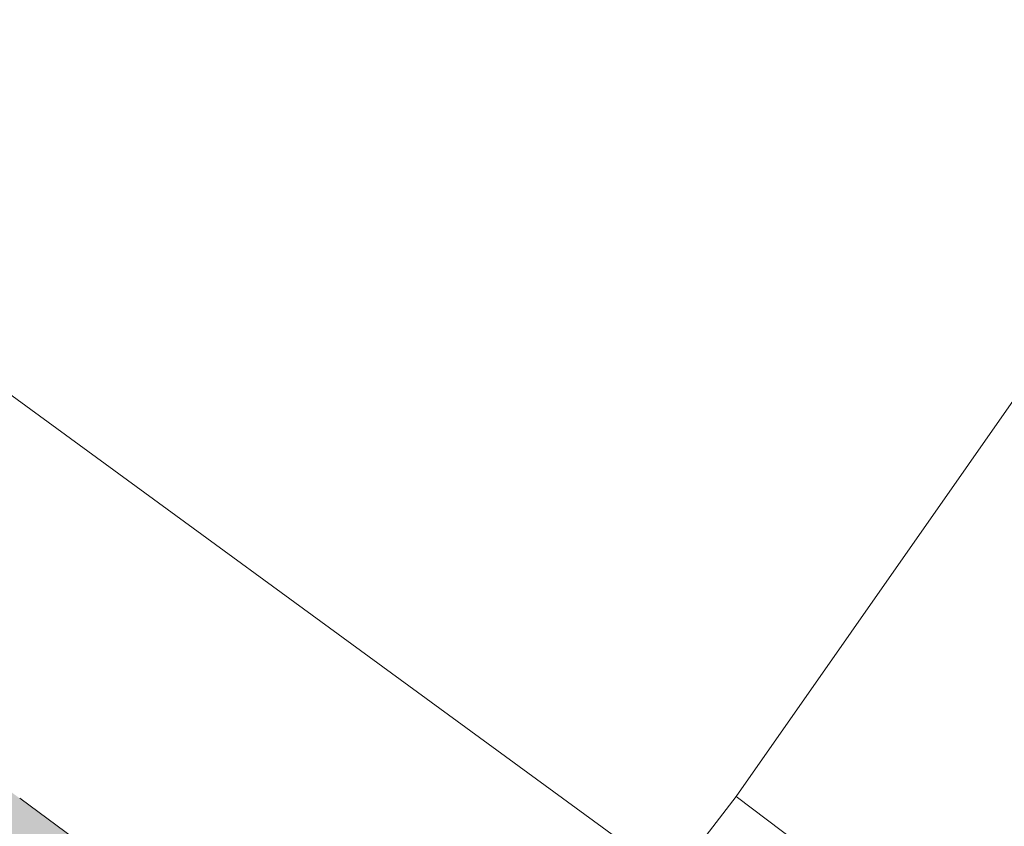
# Model space of a CAD drawing. Header units: metres. Extents: x 187916 to 189411, y 333285 to 334910.
# Tile 126 of 256: x 188325 to 188339, y 334482 to 334494. Entities that reach past the tile are written whole.
import ezdxf

# ---------------------------------------------------------------- set-up
doc = ezdxf.new("R2010")
doc.units = ezdxf.units.M
for name, color, linetype, lineweight in [('B-ME-IE-TERREINAFSCHEIDING_KUNSTMATIG_MUUR-G', 253, 'IE-TERREINAFSCHEIDING-KUNSTMATIG-DICHT', 18), ('B-WE-OG-BEBOUWING-GV', 253, 'Continuous', 15), ('B-WE-OG-TERREIN_ERF-GV', 253, 'Continuous', 15)]:
    doc.layers.add(name, color=color, linetype=linetype, lineweight=lineweight)
doc.layers.add('N-WE-VH-VERHARDING_STRAATBAKSTEEN_DF-A', color=7, linetype='Continuous', lineweight=18, true_color=0x713a38)
doc.linetypes.add('IE-TERREINAFSCHEIDING-KUNSTMATIG-DICHT', pattern='A,8,-1,[82,NLCS.SHX,S=0.75,R=90,X=0,Y=0],-1', length=10)

# ---------------------------------------------------------------- blocks, each defined once
blk = doc.blocks.new('DTM')
at = {"layer": 'B-ME-IE-TERREINAFSCHEIDING_KUNSTMATIG_MUUR-G', "ltscale": 0.2, "flags": 128}
blk.add_lwpolyline([(188330.2230000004, 334479.044), (188325.1970000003, 334482.7590000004)], dxfattribs=at)
at = {"layer": 'B-WE-OG-BEBOUWING-GV', "ltscale": 0.2, "flags": 128}
blk.add_lwpolyline([(188322.426445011, 334490.4461420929), (188322.411, 334490.425), (188334.472, 334481.614), (188335.369, 334482.783), (188340.303, 334489.828), (188340.796, 334490.554), (188339.536, 334491.48), (188341.734, 334494.499), (188336.614, 334498.255), (188332.576, 334501.204), (188330.394, 334498.216), (188328.9, 334499.307), (188323.246, 334491.568), (188322.426445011, 334490.4461420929)], dxfattribs=at)
blk.add_lwpolyline([(188335.369, 334482.783), (188341.143, 334478.429), (188341.248, 334478.35), (188346.335, 334485.393), (188342.851, 334487.955), (188340.303, 334489.828)], close=True, dxfattribs=at)
at = {"layer": 'B-WE-OG-TERREIN_ERF-GV', "ltscale": 0.2, "flags": 128}
blk.add_lwpolyline([(188341.143, 334478.429), (188335.369, 334482.783), (188334.472, 334481.614), (188322.411, 334490.425)], dxfattribs=at)
blk = doc.blocks.new('ontwerp Wilhelmina- & Engelenkampstraat')
at = {"layer": 'N-WE-VH-VERHARDING_STRAATBAKSTEEN_DF-A', "transparency": 33554610}
h = blk.add_hatch(color=256, dxfattribs=at)
h.dxf.hatch_style = 1
h.paths.add_polyline_path([(188379.7799532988, 334442.9046545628), (188379.3278039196, 334443.2990667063), (188378.5389731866, 334442.3947735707), (188378.9911225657, 334442.0003614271)])
edge = h.paths.add_edge_path()
edge.add_line((188373.3318216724, 334444.9770887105), (188374.168345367, 334444.4678680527))
edge.add_line((188374.168345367, 334444.4678680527), (188374.2537637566, 334444.4158709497))
edge.add_line((188374.2537637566, 334444.4158709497), (188374.9787085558, 334444.0682288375))
edge.add_line((188374.9787085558, 334444.0682288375), (188375.0641269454, 334444.0162317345))
edge.add_line((188375.0641269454, 334444.0162317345), (188375.8432918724, 334443.5653414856))
edge.add_line((188375.8432918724, 334443.5653414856), (188375.9287102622, 334443.5133443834))
edge.add_line((188375.9287102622, 334443.5133443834), (188376.8064353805, 334442.9790430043))
edge.add_line((188376.8064353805, 334442.9790430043), (188377.6606192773, 334442.459071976))
edge.add_line((188377.6606192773, 334442.459071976), (188377.7460376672, 334442.4070748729))
edge.add_line((188377.7460376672, 334442.4070748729), (188377.902028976, 334442.6633300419))
edge.add_line((188377.902028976, 334442.6633300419), (188378.9911225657, 334442.0003614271))
edge.add_line((188378.9911225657, 334442.0003614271), (188379.4395599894, 334441.7273821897))
edge.add_line((188379.4395599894, 334441.7273821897), (188379.2835686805, 334441.4711270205))
edge.add_line((188379.2835686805, 334441.4711270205), (188380.2147021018, 334440.9043141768))
edge.add_line((188380.2147021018, 334440.9043141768), (188381.0710000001, 334442.311))
edge.add_line((188381.0710000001, 334442.311), (188380.525, 334442.732))
edge.add_line((188380.525, 334442.732), (188378.5359999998, 334444.213))
edge.add_line((188378.5359999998, 334444.213), (188378, 334444.608))
edge.add_line((188378, 334444.608), (188378.1260000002, 334444.733))
edge.add_line((188378.1260000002, 334444.733), (188376.6209999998, 334445.6329999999))
edge.add_line((188376.6209999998, 334445.6329999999), (188376.6859999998, 334445.7289999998))
edge.add_line((188376.6859999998, 334445.7289999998), (188374.4539999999, 334447.429))
edge.add_line((188374.4539999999, 334447.429), (188369.2390000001, 334451.1189999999))
edge.add_line((188369.2390000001, 334451.1189999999), (188364.8059999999, 334454.2939999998))
edge.add_line((188364.8059999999, 334454.2939999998), (188359.0350000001, 334458.318))
edge.add_line((188359.0350000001, 334458.318), (188356.6320000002, 334459.9909999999))
edge.add_line((188356.6320000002, 334459.9909999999), (188355.5469999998, 334460.8050000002))
edge.add_line((188355.5469999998, 334460.8050000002), (188353.1600000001, 334462.5049999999))
edge.add_line((188353.1600000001, 334462.5049999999), (188351.8730000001, 334463.3909999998))
edge.add_line((188351.8730000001, 334463.3909999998), (188350.753, 334464.2089999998))
edge.add_line((188350.753, 334464.2089999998), (188347.1490000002, 334466.767))
edge.add_line((188347.1490000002, 334466.767), (188345.9029999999, 334467.7029999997))
edge.add_line((188345.9029999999, 334467.7029999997), (188345.731, 334467.841))
edge.add_line((188345.731, 334467.841), (188337.602, 334473.7149999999))
edge.add_line((188337.602, 334473.7149999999), (188334.2510000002, 334476.3659999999))
edge.add_line((188334.2510000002, 334476.3659999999), (188331.8950000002, 334478.0340000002))
edge.add_line((188331.8950000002, 334478.0340000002), (188331.7949999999, 334477.9180000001))
edge.add_line((188331.7949999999, 334477.9180000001), (188331.1200000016, 334478.3370000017))
edge.add_line((188331.1200000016, 334478.3370000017), (188330.2230000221, 334479.0440000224))
edge.add_line((188330.2230000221, 334479.0440000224), (188325.1970000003, 334482.7590000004))
edge.add_line((188325.1970000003, 334482.7590000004), (188321.5099999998, 334485.4560000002))
edge.add_line((188321.5099999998, 334485.4560000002), (188320.4370000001, 334486.9670000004))
edge.add_line((188320.4370000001, 334486.9670000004), (188320.7119999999, 334488.1680000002))
edge.add_line((188320.7119999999, 334488.1680000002), (188318.7810840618, 334488.6739897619))
edge.add_arc((188321.3183473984, 334487.4898044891), 2.799999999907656, 154.98071356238, 228.6156593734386)
edge.add_arc((188335.2072207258, 334503.2409697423), 23.80000005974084, 228.5975928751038, 233.8337336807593)
edge.add_line((188321.1621158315, 334484.0270416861), (188321.2860837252, 334483.9364229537))
edge.add_line((188321.2860837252, 334483.9364229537), (188321.3668145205, 334483.8774099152))
edge.add_line((188321.3668145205, 334483.8774099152), (188321.9654504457, 334483.3407209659))
edge.add_line((188321.9654504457, 334483.3407209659), (188322.046181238, 334483.2817079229))
edge.add_line((188322.046181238, 334483.2817079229), (188329.3640355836, 334477.9324625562))
edge.add_arc((188321.0219869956, 334466.5401570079), 14.1200000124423, 48.74883540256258, 53.7864392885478, ccw=False)
edge.add_line((188330.3321656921, 334477.1559458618), (188332.4765045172, 334475.275334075))
edge.add_arc((188338.9909921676, 334482.7033789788), 9.880000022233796, 228.7488354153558, 236.9734786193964)
edge.add_arc((188166.9570553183, 334218.1137257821), 305.7200000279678, 50.26721250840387, 56.96825739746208, ccw=False)
edge.add_arc((188456.5164043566, 334566.4838236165), 147.27706583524, 230.2672125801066, 230.4705606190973)
edge.add_arc((188456.7559828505, 334566.7945341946), 147.6692023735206, 230.4755941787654, 234.2848972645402)
edge.add_arc((188456.512363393, 334566.4776565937), 147.2697064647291, 234.2898860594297, 235.2596551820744)
edge.add_arc((188381.0689905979, 334457.6873451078), 14.88000002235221, 235.2596571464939, 238.6696917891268)

msp = doc.modelspace()

# ---------------------------------------------------------------- block references
msp.add_blockref('DTM', (0, 0))

# ---------------------------------------------------------------- next in the draw order: block references
msp.add_blockref('ontwerp Wilhelmina- & Engelenkampstraat', (0, 0))

doc.saveas('drawing.dxf')
